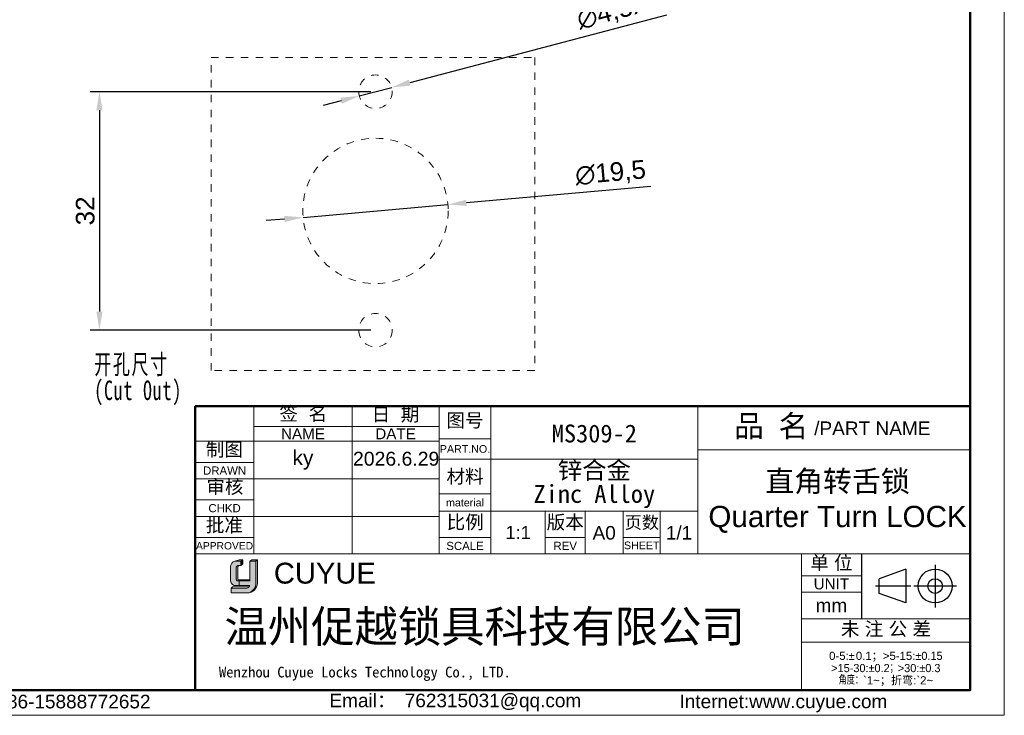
# Model space of a CAD drawing. Header units: millimetres. Extents: x 1871 to 2151, y 1439 to 1631.
# Tile 9 of 10: x 2011 to 2143, y 1439 to 1533. Entities that reach past the tile are written whole.
import ezdxf

# ---------------------------------------------------------------- set-up
doc = ezdxf.new("R2010")
doc.units = ezdxf.units.MM
doc.linetypes.add('虚线', pattern=[2, 1, -1])
for name, color, linetype, lineweight in [('0007', 7, 'Continuous', 5), ('实线层', 7, 'Continuous', 25), ('尺寸线层', 3, 'Continuous', 18), ('粗实线层', 7, 'Continuous', 50), ('细实线层', 3, 'Continuous', 18), ('虚线层', 6, '虚线', 18)]:
    doc.layers.add(name, color=color, linetype=linetype, lineweight=lineweight)
doc.styles.add('ARIAL', font='arial.ttf')
doc.styles.get("Standard").update_dxf_attribs({"font": 'arial.ttf'})
doc.styles.add('TEXTSTYLE_2', font='arial.ttf')
doc.styles.add('TEXTSTYLE_3', font='arial.ttf')
doc.styles.add('TEXTSTYLE_4', font='arial.ttf')
doc.styles.add('标准', font='txt', dxfattribs={"width": 0.667})
doc.dimstyles.new('ISO-25', dxfattribs={"dimtxt": 2.5, "dimasz": 2.5, "dimexe": 1.25, "dimexo": 0.625, "dimtad": 1, "dimtxsty": 'Standard', "dimcen": 2.5, "dimadec": 0, "dimazin": 0, "dimtfac": 1, "dimtmove": 0, "dimatfit": 3, "dimfxl": 1, "dimarcsym": 0})

# ---------------------------------------------------------------- blocks, each defined once
blk = doc.blocks.new('*D23')
at = {"layer": 'Defpoints', "color": 0, "transparency": 16777216}
for p in [(2058.266885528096, 1522.976488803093), (2021.213690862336, 1490.976488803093), (2058.266885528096, 1490.976488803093)]:
    blk.add_point(p, dxfattribs=at)
at = {"layer": '尺寸线层', "color": 0, "lineweight": -2, "transparency": 16777216}
for p, q in [((2057.641885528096, 1522.976488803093), (2019.963690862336, 1522.976488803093)), ((2021.213690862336, 1520.476488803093), (2021.213690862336, 1493.476488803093)), ((2057.641885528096, 1490.976488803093), (2019.963690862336, 1490.976488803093))]:
    blk.add_line(p, q, dxfattribs=at)
at = {"layer": '尺寸线层', "color": 0, "transparency": 16777216}
for points in [[(2020.79702419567, 1520.476488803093), (2021.630357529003, 1520.476488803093), (2021.213690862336, 1522.976488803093)], [(2020.79702419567, 1493.476488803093), (2021.630357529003, 1493.476488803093), (2021.213690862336, 1490.976488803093)]]:
    blk.add_solid(points, dxfattribs=at)
at = {"layer": '尺寸线层', "color": 0, "transparency": 16777216, "insert": (2019.311405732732, 1506.976488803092), "char_height": 2.5, "attachment_point": 5, "rotation": 90}
blk.add_mtext('32', dxfattribs=at)
blk = doc.blocks.new('*D24')
at = {"layer": 'Defpoints', "color": 0, "transparency": 16777216}
for p in [(2060.442747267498, 1523.549311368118), (2056.091023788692, 1522.403666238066)]:
    blk.add_point(p, dxfattribs=at)
at = {"layer": '尺寸线层', "color": 0, "lineweight": -2, "transparency": 16777216}
for p, q in [((2097.319599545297, 1533.257599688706), (2062.86037142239, 1524.185780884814)), ((2056.091023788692, 1522.403666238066), (2060.442747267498, 1523.549311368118)), ((2053.6733996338, 1521.76719672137), (2051.255775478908, 1521.130727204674))]:
    blk.add_line(p, q, dxfattribs=at)
at = {"layer": '尺寸线层', "color": 0, "transparency": 16777216}
for points in [[(2062.754293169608, 1524.588718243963), (2062.966449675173, 1523.782843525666), (2060.442747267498, 1523.549311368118)], [(2053.567321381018, 1522.170134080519), (2053.779477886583, 1521.364259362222), (2056.091023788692, 1522.403666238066)]]:
    blk.add_solid(points, dxfattribs=at)
at = {"layer": '尺寸线层', "color": 0, "transparency": 16777216, "insert": (2090.876057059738, 1533.803453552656), "char_height": 2.5, "attachment_point": 5, "rotation": 14.74916214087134}
blk.add_mtext('∅4,5x2', dxfattribs=at)
blk = doc.blocks.new('*D25')
at = {"layer": 'Defpoints', "color": 0, "transparency": 16777216}
for p in [(2067.978615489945, 1507.839507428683), (2048.555155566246, 1506.113470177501)]:
    blk.add_point(p, dxfattribs=at)
at = {"layer": '尺寸线层', "color": 0, "lineweight": -2, "transparency": 16777216}
for p, q in [((2095.244527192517, 1510.26245264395), (2070.46880265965, 1508.060794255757)), ((2048.555155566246, 1506.113470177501), (2067.978615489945, 1507.839507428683)), ((2046.06496839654, 1505.892183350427), (2043.574781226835, 1505.670896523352))]:
    blk.add_line(p, q, dxfattribs=at)
at = {"layer": '尺寸线层', "color": 0, "transparency": 16777216}
for points in [[(2070.431921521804, 1508.475825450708), (2070.505683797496, 1507.645763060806), (2067.978615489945, 1507.839507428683)], [(2046.028087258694, 1506.307214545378), (2046.101849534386, 1505.477152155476), (2048.555155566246, 1506.113470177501)]]:
    blk.add_solid(points, dxfattribs=at)
at = {"layer": '尺寸线层', "color": 0, "transparency": 16777216, "insert": (2089.831869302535, 1511.958324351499), "char_height": 2.5, "attachment_point": 5, "rotation": 5.078166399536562}
blk.add_mtext('∅19,5', dxfattribs=at)

msp = doc.modelspace()

# ---------------------------------------------------------------- hatches: boundary and pattern name
at = {"layer": '实线层'}
h = msp.add_hatch(color=30, dxfattribs=at)
edge = h.paths.add_edge_path(flags=0)
edge.add_arc((2039.84764630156, 1459.166363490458), 0.2611549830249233, 103.89623382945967, 180.1196323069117, ccw=False)
edge.add_line((2039.784926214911, 1459.419875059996), (2040.1932563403, 1459.419875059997))
edge.add_line((2040.1932563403, 1459.419875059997), (2040.1932563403, 1459.978641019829))
edge.add_line((2040.1932563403, 1459.978641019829), (2039.372646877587, 1459.978641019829))
edge.add_arc((2039.629772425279, 1459.207967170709), 0.8124356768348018, 108.4506221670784, 173.4013944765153)
edge.add_line((2038.82271867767, 1459.30132657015), (2038.822718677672, 1457.328055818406))
edge.add_arc((2039.517896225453, 1457.392819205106), 0.698187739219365, 185.3223660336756, 272.7233690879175)
edge.add_line((2039.551069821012, 1456.695420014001), (2039.988560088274, 1456.695420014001))
edge.add_line((2039.988560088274, 1456.695420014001), (2039.988560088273, 1457.328055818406))
edge.add_line((2039.988560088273, 1457.328055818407), (2039.79161679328, 1457.328055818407))
edge.add_arc((2039.775194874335, 1457.516200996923), 0.1888604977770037, 177.6597996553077, 274.98831874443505, ccw=False)
edge.add_line((2039.586491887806, 1457.523912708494), (2039.586491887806, 1459.165818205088))
h = msp.add_hatch(color=254, dxfattribs=at)
h.paths.add_polyline_path([(2039.96947984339, 1460.144838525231), (2039.37264687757, 1459.978641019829), (2040.193256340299, 1459.978641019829), (2040.47548332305, 1460.144838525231)], flags=0)
h.paths.add_polyline_path([(2041.395251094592, 1459.978641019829), (2042.194703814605, 1459.978641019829), (2042.429655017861, 1460.144838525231), (2041.689945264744, 1460.144838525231)], flags=0)
h = msp.add_hatch(color=251, dxfattribs=at)
edge = h.paths.add_edge_path(flags=0)
edge.add_line((2039.774825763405, 1457.637535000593), (2039.774825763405, 1459.165818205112))
edge.add_arc((2040.035980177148, 1459.166363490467), 0.2611549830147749, 103.89623382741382, 180.1196323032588, ccw=False)
edge.add_line((2039.97326009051, 1459.419875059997), (2039.78492621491, 1459.419875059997))
edge.add_arc((2039.847646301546, 1459.166363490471), 0.2611549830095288, 103.8962338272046, 180.1196323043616)
edge.add_line((2039.586491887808, 1459.165818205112), (2039.586491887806, 1457.523912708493))
edge.add_arc((2039.775194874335, 1457.51620099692), 0.1888604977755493, 177.6597996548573, 274.9883187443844)
edge.add_line((2039.791616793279, 1457.328055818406), (2041.395251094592, 1457.328055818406))
edge.add_line((2041.395251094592, 1457.328055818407), (2041.395251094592, 1457.487040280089))
edge.add_line((2041.395251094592, 1457.487040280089), (2039.895357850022, 1457.487040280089))
edge.add_arc((2039.923211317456, 1457.632863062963), 0.1484590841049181, 178.1966309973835, 259.1862447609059, ccw=False)
msp.add_hatch(color=251, dxfattribs=at).paths.add_polyline_path([(2040.1932563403, 1459.419875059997), (2040.47548332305, 1459.634318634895), (2040.47548332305, 1460.144838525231), (2040.1932563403, 1459.978641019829)], flags=0)
h = msp.add_hatch(color=251, dxfattribs=at)
edge = h.paths.add_edge_path(flags=0)
edge.add_line((2042.429655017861, 1460.144838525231), (2042.194703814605, 1459.978641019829))
edge.add_line((2042.194703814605, 1459.978641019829), (2042.194703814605, 1457.048793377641))
edge.add_arc((2040.86867344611, 1456.997073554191), 1.327038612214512, -71.74154242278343, 2.2336036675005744, ccw=False)
edge.add_arc((2041.064563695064, 1457.084590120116), 1.365560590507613, 279.2658368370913, 358.4978790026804)
edge.add_line((2042.429655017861, 1457.048793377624), (2042.429655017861, 1460.144838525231))
h = msp.add_hatch(color=251, dxfattribs=at)
edge = h.paths.add_edge_path(flags=0)
edge.add_line((2039.079121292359, 1456.545085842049), (2038.911023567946, 1456.360088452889))
edge.add_line((2038.911023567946, 1456.360088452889), (2040.996512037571, 1456.360088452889))
edge.add_arc((2040.92010552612, 1456.855676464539), 0.5014433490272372, 278.7644802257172, 323.8869948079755)
edge.add_line((2041.325199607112, 1456.56013591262), (2039.079121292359, 1456.545085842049))
at = {"layer": '尺寸线层'}
h = msp.add_hatch(color=179, dxfattribs=at)
edge = h.paths.add_edge_path(flags=0)
edge.add_line((2042.194703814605, 1459.978641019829), (2041.395251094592, 1459.978641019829))
edge.add_line((2041.395251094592, 1459.978641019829), (2041.395251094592, 1457.328055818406))
edge.add_line((2041.395251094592, 1457.328055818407), (2039.988560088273, 1457.328055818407))
edge.add_line((2039.988560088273, 1457.328055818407), (2039.988560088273, 1456.695420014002))
edge.add_line((2039.988560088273, 1456.695420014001), (2041.395251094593, 1456.695420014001))
edge.add_arc((2040.920105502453, 1456.855676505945), 0.5014433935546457, 278.7644821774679, 341.36184450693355, ccw=False)
edge.add_line((2040.996512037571, 1456.36008845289), (2038.911023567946, 1456.360088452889))
edge.add_line((2038.911023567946, 1456.360088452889), (2038.911023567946, 1455.719226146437))
edge.add_line((2038.911023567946, 1455.719226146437), (2041.041391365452, 1455.719226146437))
edge.add_arc((2041.064563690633, 1457.084589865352), 1.365560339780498, 269.0276957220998, 279.2658387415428)
edge.add_arc((2040.868673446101, 1456.997073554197), 1.327038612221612, 288.258457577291, 362.2336036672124)
edge.add_line((2042.194703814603, 1457.048793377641), (2042.194703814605, 1459.978641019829))

# ---------------------------------------------------------------- linework, layer by layer
at = {"color": 0, "linetype": 'Continuous'}
for p, q in [((2123.489495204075, 1460.945723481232), (2123.489495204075, 1452.246610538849)), ((2133.390015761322, 1459.506602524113), (2133.390015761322, 1453.7815393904)), ((2129.474677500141, 1458.920683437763), (2125.902575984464, 1457.627153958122)), ((2129.474677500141, 1458.920683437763), (2129.474677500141, 1454.36745847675)), ((2130.121637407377, 1456.644070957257), (2125.396932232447, 1456.644070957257)), ((2125.902575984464, 1455.660987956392), (2125.902575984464, 1457.627153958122)), ((2136.252547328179, 1456.644070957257), (2130.527484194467, 1456.644070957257)), ((2129.474677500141, 1454.36745847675), (2125.902575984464, 1455.660987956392))]:
    msp.add_line(p, q, dxfattribs=at)
for radius in [2.276612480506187, 0.9830830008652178]:
    msp.add_circle((2133.390015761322, 1456.644070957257), radius, dxfattribs=at)
at = {"layer": '0007'}
for p, q in [((2038.822718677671, 1457.328055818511), (2038.822718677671, 1459.301326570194)), ((2039.372646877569, 1459.978641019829), (2039.96947984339, 1460.144838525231)), ((2039.372646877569, 1459.978641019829), (2040.1932563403, 1459.978641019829)), ((2039.784926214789, 1459.419875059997), (2040.1932563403, 1459.419875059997)), ((2039.96947984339, 1460.144838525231), (2040.47548332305, 1460.144838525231)), ((2040.1932563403, 1459.978641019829), (2040.47548332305, 1460.144838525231)), ((2040.1932563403, 1459.419875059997), (2040.1932563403, 1459.978641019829)), ((2040.1932563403, 1459.419875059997), (2040.47548332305, 1459.634318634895)), ((2040.47548332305, 1459.634318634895), (2040.47548332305, 1460.144838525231)), ((2041.395251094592, 1459.978641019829), (2041.689945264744, 1460.144838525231)), ((2041.395251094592, 1459.978641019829), (2042.194703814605, 1459.978641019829)), ((2041.395251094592, 1457.328055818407), (2041.395251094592, 1459.978641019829)), ((2041.689945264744, 1460.144838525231), (2042.429655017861, 1460.144838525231)), ((2042.194703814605, 1459.978641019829), (2042.429655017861, 1460.144838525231)), ((2042.194703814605, 1459.978641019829), (2042.194703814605, 1457.048793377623)), ((2042.429655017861, 1460.144838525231), (2042.429655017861, 1457.048793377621)), ((2039.586491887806, 1457.52391270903), (2039.586491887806, 1459.165818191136)), ((2039.774825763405, 1457.637535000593), (2039.774825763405, 1459.165818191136)), ((2038.911023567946, 1456.360088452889), (2039.079121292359, 1456.545085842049)), ((2039.079121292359, 1456.545085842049), (2041.325199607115, 1456.560135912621)), ((2039.551069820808, 1456.695420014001), (2041.395251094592, 1456.695420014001)), ((2039.791616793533, 1457.328055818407), (2041.395251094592, 1457.328055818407)), ((2039.895357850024, 1457.487040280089), (2041.395251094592, 1457.487040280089)), ((2039.988560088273, 1457.328055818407), (2039.988560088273, 1456.695420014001)), ((2038.911023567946, 1455.719226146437), (2038.911023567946, 1456.360088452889)), ((2038.911023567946, 1456.360088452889), (2040.996512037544, 1456.360088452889)), ((2038.911023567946, 1455.719226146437), (2041.041391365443, 1455.719226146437))]:
    msp.add_line(p, q, dxfattribs=at)
for centre, radius, start, end in [((2039.629772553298, 1459.207967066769), 0.8124358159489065, 108.4506284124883, 173.401388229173), ((2039.847646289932, 1459.166363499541), 0.2611549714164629, 103.8962318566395, 180.1196373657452), ((2040.03598016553, 1459.166363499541), 0.2611549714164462, 103.8962318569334, 180.1196373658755), ((2039.517896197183, 1457.39281917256), 0.6981877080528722, 185.3223635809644, 272.7233715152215), ((2039.775194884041, 1457.516201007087), 0.1888605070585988, 177.6598026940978, 274.9883156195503), ((2039.923211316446, 1457.632863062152), 0.1484590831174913, 178.1966306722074, 259.1862450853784), ((2040.920105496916, 1456.855676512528), 0.5014434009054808, 278.7644826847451, 341.3618439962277), ((2041.064563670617, 1457.084590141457), 1.365560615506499, 269.0276967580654, 358.4978781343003), ((2040.868673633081, 1456.997073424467), 1.327038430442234, 288.2424993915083, 2.233609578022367)]:
    msp.add_arc(centre, radius, start, end, dxfattribs=at)
at = {"layer": '粗实线层'}
msp.add_lwpolyline([(1887.577076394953, 1626.62219181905), (2138.109853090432, 1626.62219181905), (2138.109853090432, 1442.688821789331), (1887.577076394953, 1442.688821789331)], close=True, dxfattribs=at)
msp.add_lwpolyline([(2138.109710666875, 1480.762934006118), (2097.533381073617, 1480.762934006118), (2034.063671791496, 1480.762172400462), (2034.063671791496, 1442.670597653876)], dxfattribs=at)
at = {"layer": '细实线层'}
for p, q in [((2041.95866505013, 1480.762172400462), (2041.95866505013, 1460.951587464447)), ((2055.116987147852, 1480.762172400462), (2055.116987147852, 1460.951587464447)), ((2066.812592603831, 1480.779069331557), (2066.812592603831, 1460.951587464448)), ((2066.813273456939, 1480.762172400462), (2066.813273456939, 1460.951587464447)), ((2073.75726259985, 1480.762648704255), (2073.75726259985, 1460.951587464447)), ((2101.533381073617, 1480.762934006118), (2101.533381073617, 1460.951587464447)), ((2041.95866505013, 1478.057406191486), (2066.813273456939, 1478.057406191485)), ((2066.812592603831, 1476.392961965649), (2073.75726259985, 1476.392961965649)), ((2034.063671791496, 1476.083657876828), (2066.813273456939, 1476.083657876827)), ((2101.533381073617, 1474.914790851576), (2138.109710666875, 1474.914790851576)), ((2034.063671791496, 1473.232688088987), (2041.95866505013, 1473.232688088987)), ((2066.812592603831, 1473.688195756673), (2101.535942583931, 1473.688195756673)), ((2034.063671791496, 1471.039634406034), (2066.813273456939, 1471.039634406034)), ((2066.812592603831, 1469.009681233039), (2073.75726259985, 1469.009681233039)), ((2034.063671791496, 1468.188664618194), (2041.95866505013, 1468.188664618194)), ((2034.063671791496, 1465.995610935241), (2066.813273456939, 1465.995610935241)), ((2066.812592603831, 1466.670423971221), (2101.535942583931, 1466.670423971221)), ((2081.067441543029, 1466.670423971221), (2081.067441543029, 1460.951587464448)), ((2086.403872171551, 1466.670423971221), (2086.403872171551, 1460.951587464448)), ((2091.520997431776, 1466.670423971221), (2091.520997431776, 1460.951587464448)), ((2096.491919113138, 1466.670423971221), (2096.491919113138, 1460.951587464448)), ((2034.063671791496, 1463.144641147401), (2041.95866505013, 1463.144641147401)), ((2066.812592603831, 1463.161538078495), (2073.75726259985, 1463.161538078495)), ((2081.067441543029, 1463.161538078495), (2086.403872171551, 1463.161538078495)), ((2091.520997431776, 1463.161538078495), (2096.491919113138, 1463.161538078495)), ((2034.063671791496, 1460.951587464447), (2115.448227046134, 1460.951587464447)), ((2115.448227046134, 1460.951587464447), (2115.448227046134, 1442.749563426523)), ((2115.448298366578, 1460.945723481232), (2138.109853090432, 1460.945723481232)), ((2115.448298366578, 1460.945723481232), (2115.448298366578, 1442.670597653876)), ((2115.448298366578, 1458.02165190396), (2123.489495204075, 1458.02165190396)), ((2115.448298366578, 1455.828598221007), (2123.489495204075, 1455.828598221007)), ((2115.448298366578, 1452.246610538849), (2138.109853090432, 1452.246610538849)), ((2115.448298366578, 1449.103233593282), (2138.109853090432, 1449.103233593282))]:
    msp.add_line(p, q, dxfattribs=at)
msp.add_lwpolyline([(1871.288321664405, 1631.191053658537), (2142.678714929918, 1631.191053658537), (2142.678714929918, 1439.298856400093), (1871.288321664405, 1439.298856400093)], close=True, dxfattribs=at)
at = {"layer": '虚线层'}
msp.add_lwpolyline([(2036.190238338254, 1527.546115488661), (2079.651002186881, 1527.546115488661), (2079.651002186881, 1485.551354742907), (2036.190238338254, 1485.551354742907)], close=True, dxfattribs=at)
for centre, radius in [((2058.266885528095, 1522.976488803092), 2.25), ((2058.266885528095, 1506.976488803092), 9.75), ((2058.266885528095, 1490.976488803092), 2.25)]:
    msp.add_circle(centre, radius, dxfattribs=at)

# ---------------------------------------------------------------- texts
at = {"color": 0, "linetype": 'Continuous', "attachment_point": 2, "line_spacing_factor": 0.8999999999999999}
for s, insert, char_height, width, style in [('签  名', (2048.568087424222, 1480.694032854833), 1.827544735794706, 8.038341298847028, 'TEXTSTYLE_2'), ('日  期', (2060.949797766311, 1480.599361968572), 1.827544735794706, 8.038341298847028, 'TEXTSTYLE_2'), ('图号', (2070.284927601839, 1479.799659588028), 1.827544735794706, 5.354134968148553, 'TEXTSTYLE_2'), ('{\\fSimSun|b0|i0|c0|p34;品 名}', (2111.381584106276, 1479.58684230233), 2.92407157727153, 10.71398101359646, 'TEXTSTYLE_2'), ('/PART NAME', (2124.960768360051, 1478.725046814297), 1.827544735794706, 15.56470256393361, 'TEXTSTYLE_3'), ('PART.NO.', (2070.284927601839, 1475.552291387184), 1.023425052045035, 6.737865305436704, 'TEXTSTYLE_3'), ('材料', (2070.284927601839, 1472.262710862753), 1.827544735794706, 5.354134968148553, 'TEXTSTYLE_2'), ('material', (2070.284927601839, 1468.351765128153), 1.023425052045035, 6.422087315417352, 'TEXTSTYLE_3'), ('比例', (2070.315316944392, 1466.133410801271), 1.827544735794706, 5.354134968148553, 'TEXTSTYLE_2'), ('版本', (2083.735656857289, 1466.121899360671), 1.827544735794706, 5.354134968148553, 'TEXTSTYLE_2'), ('页数', (2094.032691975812, 1466.018764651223), 1.681341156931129, 4.925804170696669, 'TEXTSTYLE_2'), ('A0', (2088.962434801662, 1464.696675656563), 1.827544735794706, 2.684206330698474, 'TEXTSTYLE_2'), ('1/1', (2099.013930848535, 1464.696675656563), 1.827544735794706, 4.026309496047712, 'TEXTSTYLE_2'), ('SCALE', (2070.284927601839, 1462.576723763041), 1.096526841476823, 5.013858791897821, 'TEXTSTYLE_3'), ('REV', (2083.735656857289, 1462.576723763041), 1.096526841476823, 2.378619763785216, 'TEXTSTYLE_4'), ('SHEET', (2094.006458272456, 1462.613274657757), 1.023425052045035, 4.228657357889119, 'TEXTSTYLE_4'), ('单 位', (2119.468896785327, 1460.674966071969), 1.827544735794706, 6.69623813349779, 'TEXTSTYLE_2'), ('UNIT', (2119.468896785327, 1457.656142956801), 1.462035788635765, 4.755692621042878, 'TEXTSTYLE_3'), ('mm', (2119.468896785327, 1454.951376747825), 1.827544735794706, 4.239360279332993, 'TEXTSTYLE_3'), ('未 注 公 差', (2126.791828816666, 1451.805286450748), 1.827544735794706, 14.73457943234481, 'TEXTSTYLE_2'), ('{\\C256;Email\\fSimSun|b0|i0|c0|p34;： \\farial|b0|i0|c0|p34;762315031@qq.com}', (2068.990471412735, 1442.200181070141), 1.823896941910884, 37.04392632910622, 'TEXTSTYLE_3'), ('{\\C256;Internet:www.cuyue.com}', (2113.028563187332, 1442.080856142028), 1.823896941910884, 54.06365050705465, 'TEXTSTYLE_3')]:
    msp.add_mtext(s, dxfattribs=dict(at, insert=insert, char_height=char_height, width=width, style=style))
at = {"linetype": 'Continuous', "attachment_point": 2, "line_spacing_factor": 0.8999999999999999}
for s, insert, char_height, width, style in [('NAME', (2048.537826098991, 1477.801549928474), 1.462035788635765, 5.88618869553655, 'TEXTSTYLE_3'), ('DATE', (2060.965130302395, 1477.801549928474), 1.462035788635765, 5.435077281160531, 'TEXTSTYLE_3'), ('制图', (2037.987928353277, 1475.873763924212), 1.827544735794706, 5.354134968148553, 'TEXTSTYLE_2'), ('DRAWN', (2038.011168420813, 1472.684424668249), 1.096526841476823, 5.776128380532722, 'TEXTSTYLE_3'), ('审核', (2038.052626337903, 1470.880079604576), 1.827544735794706, 5.354134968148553, 'TEXTSTYLE_2'), ('CHKD', (2038.011168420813, 1467.640401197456), 1.096526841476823, 4.333115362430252, 'TEXTSTYLE_3'), ('批准', (2037.97815964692, 1465.714784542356), 1.827544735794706, 5.354134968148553, 'TEXTSTYLE_2'), ('APPROVED', (2038.011168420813, 1462.541551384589), 0.9868741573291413, 7.645523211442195, 'TEXTSTYLE_3'), ('Tel:+86-15888772652', (2015.566372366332, 1442.053262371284), 1.823896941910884, 25.89134939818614, 'TEXTSTYLE_3')]:
    msp.add_mtext(s, dxfattribs=dict(at, insert=insert, char_height=char_height, width=width, style=style))
at = {"color": 0, "lineweight": 13, "char_height": 2.4, "width": 46.29353078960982, "attachment_point": 5}
for s, insert in [('{\\fFangSong|b0|i0|c134|p34;\\C3;MS309-2}', (2087.645321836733, 1477.092198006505)), ('\\pxsm0.8;{\\fFangSong|b0|i0|c134|p34;\\C3;锌合金\\PZinc Alloy}', (2087.645321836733, 1470.252219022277))]:
    msp.add_mtext(s, dxfattribs=dict(at, insert=insert))
at = {"color": 0, "insert": (2120.292277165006, 1467.956618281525), "char_height": 2.84527922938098, "width": 65.09009438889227, "attachment_point": 5, "style": 'ARIAL'}
msp.add_mtext('{\\fFangSong|b0|i0|c0|p34;直角转舌锁\\P}Quarter Turn LOCK', dxfattribs=at)
at = {"color": 0, "insert": (2077.412352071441, 1463.834434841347), "char_height": 1.750941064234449, "width": 12.18363157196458, "attachment_point": 5}
msp.add_mtext('1:1', dxfattribs=at)
at = {"color": 7, "linetype": 'Continuous', "attachment_point": 1, "line_spacing_factor": 0.8999999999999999}
for s, insert, char_height, width, style in [('CUYUE', (2044.625683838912, 1459.771466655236), 2.8, 31.20112173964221, 'TEXTSTYLE_2'), ('{\\fsimsun|b0|i0|c134|p34;\\C0;Wenzhou Cuyue Locks Technology Co., LTD.}', (2037.248858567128, 1445.817901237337), 1.44, 60.10438504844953, 'TEXTSTYLE_3')]:
    msp.add_mtext(s, dxfattribs=dict(at, insert=insert, char_height=char_height, width=width, style=style))
at = {"color": 0, "linetype": 'Continuous', "lineweight": 13, "insert": (2126.779075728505, 1447.823952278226), "char_height": 1.09433816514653, "width": 22.24564551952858, "attachment_point": 2, "line_spacing_factor": 0.8999999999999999, "style": 'TEXTSTYLE_2'}
msp.add_mtext('0-5:{\\Fgdt,gbcbig.shx;`\\fsimsun|b0|i0|c0|p34;\\W0.16667; \\farial|b0|i0|c0|p34;\\W1;0.1\\fsimsun|b0|i0|c0|p34;；}>5-15:{\\Fgdt,gbcbig.shx;`0.15\\P>15-30:`0.2；>30:`0.3\\P角度：}`1~{\\fsimsun|b0|i0|c0|p34;；折弯}:`2~', dxfattribs=at)
at = {"layer": '尺寸线层', "insert": (2020.516995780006, 1487.719067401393), "char_height": 2.625, "width": 85.30840781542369, "attachment_point": 1, "line_spacing_factor": 1.150569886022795, "style": '标准'}
msp.add_mtext('\\pxsm0.8;{\\T1.1;开孔尺寸\\P(Cut Out)}', dxfattribs=at)
at = {"layer": '尺寸线层', "color": 6, "insert": (2037.987297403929, 1453.349809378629), "char_height": 4.2679, "width": 78.34973204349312, "attachment_point": 1}
msp.add_mtext('{\\fSimSun|b0|i0|c134|p2;\\C0;温州促越锁具科技有限公司}', dxfattribs=at)
at = {"layer": '细实线层', "insert": (2048.537826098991, 1473.561646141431), "char_height": 2, "attachment_point": 5}
msp.add_mtext_dynamic_manual_height_columns('ky', width=13.15832209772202, gutter_width=1, heights=[0], dxfattribs=at)
at = {"layer": '细实线层', "insert": (2055.250324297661, 1474.657983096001), "char_height": 1.8641, "attachment_point": 1}
msp.add_mtext('2026.6.29', dxfattribs=at)

# ---------------------------------------------------------------- dimensions: what is measured, and where the dimension line sits
at = {"layer": '尺寸线层'}
dim = msp.add_diameter_dim_2p(p1=(2056.091023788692, 1522.403666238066), p2=(2060.442747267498, 1523.549311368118), text='<>x2', dimstyle='ISO-25', dxfattribs=at)
dim.commit()
dim.dimension.update_dxf_attribs({"geometry": '*D24', "text_midpoint": (2091.428083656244, 1531.706585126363), "dimtype": 163})
dim = msp.add_linear_dim(base=(2021.213690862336, 1490.976488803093), p1=(2058.266885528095, 1522.976488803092), p2=(2058.266885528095, 1490.976488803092), angle=90, dimstyle='ISO-25', dxfattribs=at)
dim.commit()
dim.dimension.update_dxf_attribs({"geometry": '*D23', "text_midpoint": (2021.213690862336, 1506.976488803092), "dimtype": 160})
dim = msp.add_diameter_dim_2p(p1=(2048.555155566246, 1506.113470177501), p2=(2067.978615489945, 1507.839507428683), dimstyle='ISO-25', dxfattribs=at)
dim.commit()
dim.dimension.update_dxf_attribs({"geometry": '*D25', "text_midpoint": (2090.023797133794, 1509.798520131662), "dimtype": 163})

doc.saveas('drawing.dxf')
